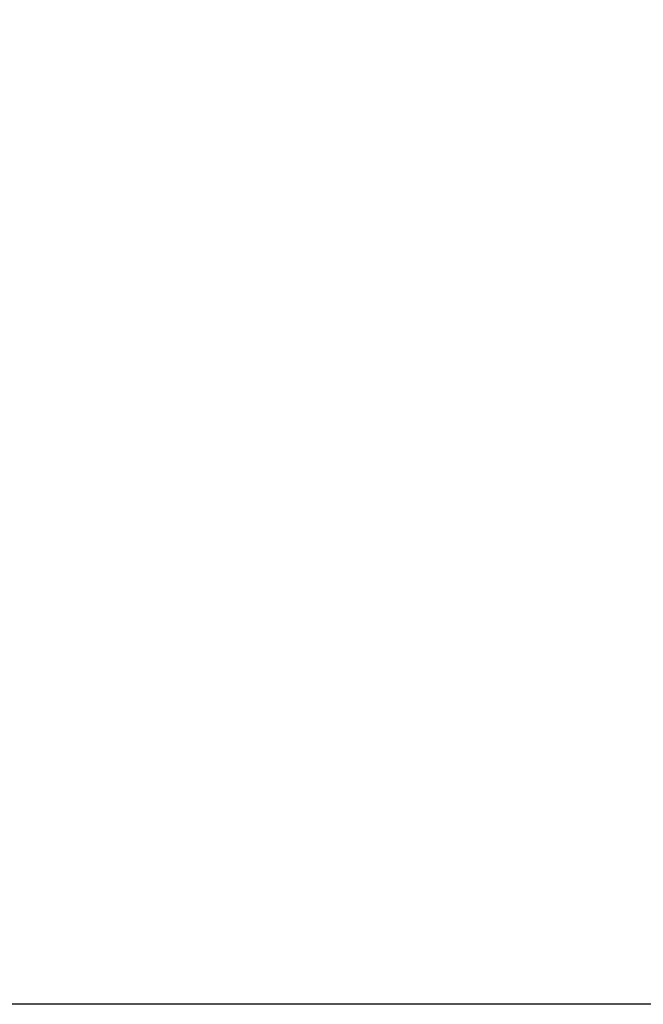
# Model space of a CAD drawing. Header units: inches. Extents: x 0 to 225, y 0 to 145.
# Tile 11 of 104: x 69.84 to 71.18, y 42.57 to 44.68. Entities that reach past the tile are written whole.
import ezdxf

# ---------------------------------------------------------------- set-up
doc = ezdxf.new("R2010")
doc.units = ezdxf.units.IN
doc.header["$LTSCALE"] = 12.349732
doc.header["$MEASUREMENT"] = 0
doc.layers.get('0').update_dxf_attribs({"linetype": 'CONTINUOUS'})
doc.layers.add('DIMENSIONS', color=7, linetype='CONTINUOUS')
doc.styles.get("Standard").update_dxf_attribs({"font": 'txt', "width": 0.8})
doc.dimstyles.new('DIMSTYLE_3', dxfattribs={"dimtxt": 1.030245, "dimasz": 1.320827, "dimexe": 0.09, "dimexo": 0.07, "dimgap": 0.039, "dimtad": 0, "dimtih": 1, "dimtoh": 1, "dimzin": 4, "dimdsep": 46, "dimtxsty": 'Standard', "dimblk": '_FILLED', "dimblk1": '_FILLED', "dimblk2": '_FILLED', "dimcen": 0.09, "dimadec": 0, "dimazin": 0, "dimtfac": 1, "dimtofl": 0, "dimtmove": 0, "dimatfit": 3, "dimldrblk": '_FILLED', "dimfxl": 0, "dimtolj": 1, "dimtzin": 4, "dimarcsym": 0})

# ---------------------------------------------------------------- blocks, each defined once
blk = doc.blocks.new('_FILLED')
at = {"color": 0, "linetype": 'ByBlock'}
blk.add_solid([(0, 0), (-1, 0.2), (-1, -0.2)], dxfattribs=at)
blk = doc.blocks.new('*D14')
at = {"layer": 'DIMENSIONS', "color": 2, "linetype": 'Continuous'}
for p, q in [((68.4021, 91.1321), (66.6178, 91.1321)), ((72.0271, 91.1321), (74.6688, 91.1321))]:
    blk.add_line(p, q, dxfattribs=at)
at = {"layer": 'DIMENSIONS', "color": 2, "linetype": 'Continuous', "xscale": 1.3208269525, "yscale": 1.3208269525, "zscale": 1.3208269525}
blk.add_blockref('_FILLED', (68.4021, 91.1321), dxfattribs=at)
at = {"layer": 'DIMENSIONS', "color": 2, "linetype": 'Continuous', "xscale": 1.3208269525, "yscale": 1.3208269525, "zscale": 1.3208269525, "rotation": 180}
blk.add_blockref('_FILLED', (72.0271, 91.1321), dxfattribs=at)
at = {"layer": 'DIMENSIONS', "color": 2, "linetype": 'Continuous', "insert": (66.1027, 91.6472), "char_height": 1.03025, "width": 3.296784, "attachment_point": 3, "line_spacing_factor": 0.9}
blk.add_mtext('3.63', dxfattribs=at)

msp = doc.modelspace()

# ---------------------------------------------------------------- linework, layer by layer
at = {"color": 3, "linetype": 'Continuous'}
msp.add_line((72.0271, 42.5717), (49.2146, 42.5717), dxfattribs=at)

# ---------------------------------------------------------------- dimensions: what is measured, and where the dimension line sits
at = {"layer": 'DIMENSIONS', "color": 2, "linetype": 'Continuous'}
dim = msp.add_linear_dim(base=(72.0271050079, 91.1320831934), p1=(68.4021050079, 74.6966635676), p2=(72.0271050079, 42.6956635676), dimstyle='DIMSTYLE_3', dxfattribs=at)
dim.commit()
dim.dimension.update_dxf_attribs({"geometry": '*D14', "text_midpoint": (64.4543222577, 91.1320831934), "dimtype": 160})

doc.saveas('drawing.dxf')
